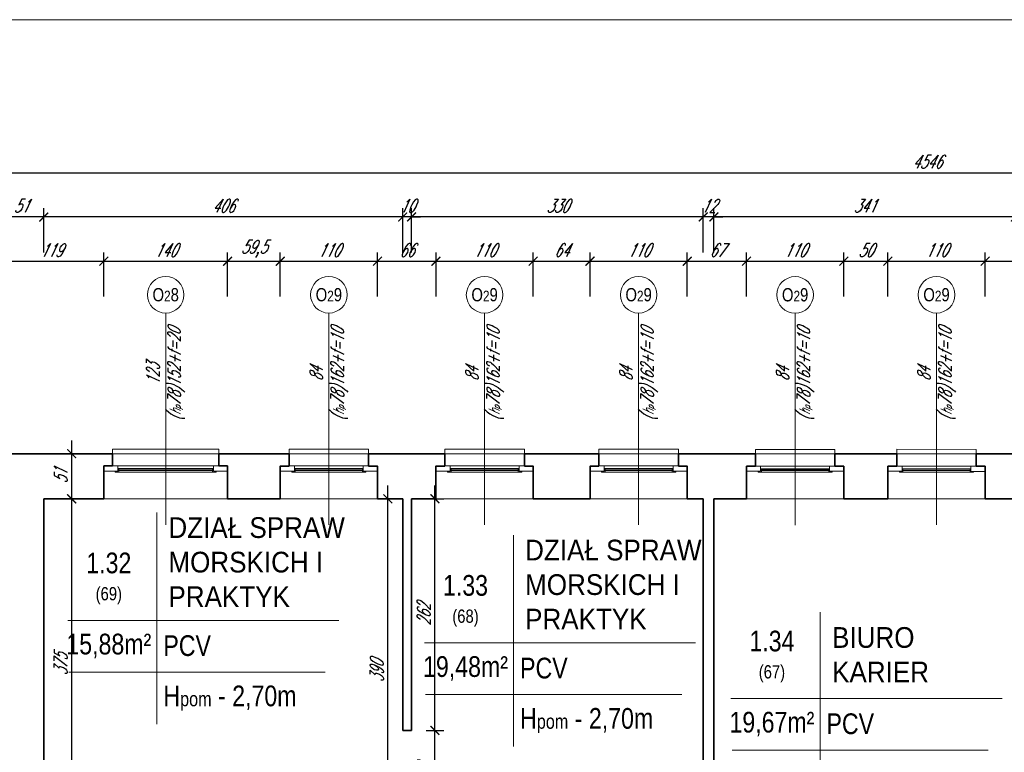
# Model space of a CAD drawing. Header units: millimetres. Extents: x 402 to 79005, y -7782 to 89952.
# Tile 174 of 256: x 24149 to 25262, y 32058 to 32886. Entities that reach past the tile are written whole.
import ezdxf

# ---------------------------------------------------------------- set-up
doc = ezdxf.new("R2010")
doc.units = ezdxf.units.MM
doc.header["$LTSCALE"] = 10
doc.linetypes.add('DASHED', pattern=[19.05, 12.7, -6.35])
doc.layers.get('0').update_dxf_attribs({"lineweight": 0})
doc.layers.get('Defpoints').update_dxf_attribs({"color": 253})
for name, color, linetype, lineweight in [('01 parter - ściany', 253, 'Continuous', 35), ('03-01_okna', 253, 'Continuous', 15), ('04-1_widok', 253, 'Continuous', 5), ('05-01_wymiary', 253, 'Continuous', 5), ('05-03_opis', 253, 'Continuous', 5)]:
    doc.layers.add(name, color=color, linetype=linetype, lineweight=lineweight)
doc.styles.add('ariel', font='ARIAL.TTF', dxfattribs={"width": 0.8})
doc.styles.add('ariel_wym', font='simplex.shx', dxfattribs={"width": 0.65, "oblique": 25})
doc.dimstyles.new('ariel 50', dxfattribs={"dimtxt": 15, "dimasz": 10, "dimexe": 10, "dimexo": 0, "dimgap": 5, "dimtad": 1, "dimdec": 1, "dimrnd": 0.5, "dimtxsty": 'ariel_wym', "dimblk": 'ARCHTICK', "dimcen": 2.5, "dimdle": 15, "dimazin": 0, "dimtfac": 1, "dimtdec": 1, "dimtix": 1, "dimtmove": 0, "dimatfit": 3, "dimldrblk": 'DOT', "dimfxl": 0, "dimarcsym": 0})
doc.dimstyles.new('ariel 50 wnętrze', dxfattribs={"dimtxt": 15, "dimasz": 10, "dimexe": 10, "dimexo": 0, "dimgap": 5, "dimtad": 1, "dimdec": 1, "dimrnd": 0.5, "dimtxsty": 'ariel_wym', "dimblk": 'ARCHTICK', "dimcen": 2.5, "dimdle": 15, "dimazin": 0, "dimtfac": 1, "dimtdec": 1, "dimtix": 1, "dimtmove": 0, "dimatfit": 3, "dimldrblk": 'DOT', "dimfxl": 0, "dimarcsym": 0})

# ---------------------------------------------------------------- blocks, each defined once
blk = doc.blocks.new('_ArchTick')
at = {"color": 0, "linetype": 'ByBlock', "const_width": 0.15}
blk.add_lwpolyline([(-0.5, -0.5), (0.5, 0.5)], dxfattribs=at)
blk = doc.blocks.new('*D1411')
at = {"layer": '05-01_wymiary', "color": 0, "lineweight": -2}
for p, q in [((24124.8, 32573.2), (24124.8, 32623.2)), ((24243.7, 32573.2), (24243.7, 32623.2)), ((24109.8, 32613.2), (24258.7, 32613.2))]:
    blk.add_line(p, q, dxfattribs=at)
at = {"layer": 'Defpoints', "color": 0}
for p in [(24243.7, 32613.2), (24124.8, 32395.5), (24243.7, 32344.6)]:
    blk.add_point(p, dxfattribs=at)
at = {"layer": '05-01_wymiary', "color": 0, "lineweight": -2, "xscale": 10, "yscale": 10, "zscale": 10, "rotation": 180}
blk.add_blockref('_ArchTick', (24124.8, 32613.2), dxfattribs=at)
at = {"layer": '05-01_wymiary', "color": 0, "lineweight": -2, "xscale": 10, "yscale": 10, "zscale": 10}
blk.add_blockref('_ArchTick', (24243.7, 32613.2), dxfattribs=at)
at = {"layer": '05-01_wymiary', "color": 0, "insert": (24184.3, 32625.7), "char_height": 15, "attachment_point": 5, "style": 'ariel_wym'}
blk.add_mtext('119', dxfattribs=at)
blk = doc.blocks.new('_Dot')
at = {"color": 0, "linetype": 'ByBlock', "lineweight": -2}
blk.add_line((-0.5, 0), (-1, 0), dxfattribs=at)
at = {"color": 0, "linetype": 'ByBlock', "const_width": 0.5}
blk.add_lwpolyline([(-0.25, 0, 1), (0.25, 0, 1)], format="xyb", close=True, dxfattribs=at)
blk = doc.blocks.new('*D1412')
at = {"layer": '05-01_wymiary', "color": 0, "lineweight": -2}
for p, q in [((24243.7, 32573.2), (24243.7, 32623.2)), ((24383.7, 32573.2), (24383.7, 32623.2)), ((24228.7, 32613.2), (24398.7, 32613.2))]:
    blk.add_line(p, q, dxfattribs=at)
at = {"layer": 'Defpoints', "color": 0}
for p in [(24383.7, 32613.2), (24243.7, 32344.6), (24383.7, 32344.6)]:
    blk.add_point(p, dxfattribs=at)
at = {"layer": '05-01_wymiary', "color": 0, "lineweight": -2, "xscale": 10, "yscale": 10, "zscale": 10, "rotation": 180}
blk.add_blockref('_ArchTick', (24243.7, 32613.2), dxfattribs=at)
at = {"layer": '05-01_wymiary', "color": 0, "lineweight": -2, "xscale": 10, "yscale": 10, "zscale": 10}
blk.add_blockref('_ArchTick', (24383.7, 32613.2), dxfattribs=at)
at = {"layer": '05-01_wymiary', "color": 0, "insert": (24313.7, 32625.7), "char_height": 15, "attachment_point": 5, "style": 'ariel_wym'}
blk.add_mtext('140', dxfattribs=at)
blk = doc.blocks.new('*D1413')
at = {"layer": '05-01_wymiary', "color": 0, "lineweight": -2}
for p, q in [((24383.7, 32573.2), (24383.7, 32623.2)), ((24443.3, 32573.2), (24443.3, 32623.2)), ((24368.7, 32613.2), (24458.3, 32613.2))]:
    blk.add_line(p, q, dxfattribs=at)
at = {"layer": 'Defpoints', "color": 0}
for p in [(24443.3, 32613.2), (24383.7, 32344.6), (24443.3, 32344.5)]:
    blk.add_point(p, dxfattribs=at)
at = {"layer": '05-01_wymiary', "color": 0, "lineweight": -2, "xscale": 10, "yscale": 10, "zscale": 10, "rotation": 180}
blk.add_blockref('_ArchTick', (24383.7, 32613.2), dxfattribs=at)
at = {"layer": '05-01_wymiary', "color": 0, "lineweight": -2, "xscale": 10, "yscale": 10, "zscale": 10}
blk.add_blockref('_ArchTick', (24443.3, 32613.2), dxfattribs=at)
at = {"layer": '05-01_wymiary', "color": 0, "insert": (24413.5, 32627.1), "char_height": 15, "attachment_point": 5, "style": 'ariel_wym'}
blk.add_mtext('59,5', dxfattribs=at)
blk = doc.blocks.new('*D1414')
at = {"layer": '05-01_wymiary', "color": 0, "lineweight": -2}
for p, q in [((24443.3, 32573.2), (24443.3, 32623.2)), ((24553.3, 32573.2), (24553.3, 32623.2)), ((24428.3, 32613.2), (24568.3, 32613.2))]:
    blk.add_line(p, q, dxfattribs=at)
at = {"layer": 'Defpoints', "color": 0}
for p in [(24553.3, 32613.2), (24443.3, 32344.5), (24553.3, 32344.5)]:
    blk.add_point(p, dxfattribs=at)
at = {"layer": '05-01_wymiary', "color": 0, "lineweight": -2, "xscale": 10, "yscale": 10, "zscale": 10, "rotation": 180}
blk.add_blockref('_ArchTick', (24443.3, 32613.2), dxfattribs=at)
at = {"layer": '05-01_wymiary', "color": 0, "lineweight": -2, "xscale": 10, "yscale": 10, "zscale": 10}
blk.add_blockref('_ArchTick', (24553.3, 32613.2), dxfattribs=at)
at = {"layer": '05-01_wymiary', "color": 0, "insert": (24498.3, 32625.7), "char_height": 15, "attachment_point": 5, "style": 'ariel_wym'}
blk.add_mtext('110', dxfattribs=at)
blk = doc.blocks.new('*D1415')
at = {"layer": '05-01_wymiary', "color": 0, "lineweight": -2}
for p, q in [((24553.3, 32573.2), (24553.3, 32623.2)), ((24619.5, 32573.2), (24619.5, 32623.2)), ((24538.3, 32613.2), (24634.5, 32613.2))]:
    blk.add_line(p, q, dxfattribs=at)
at = {"layer": 'Defpoints', "color": 0}
for p in [(24619.5, 32613.2), (24553.3, 32344.5), (24619.5, 32344.5)]:
    blk.add_point(p, dxfattribs=at)
at = {"layer": '05-01_wymiary', "color": 0, "lineweight": -2, "xscale": 10, "yscale": 10, "zscale": 10, "rotation": 180}
blk.add_blockref('_ArchTick', (24553.3, 32613.2), dxfattribs=at)
at = {"layer": '05-01_wymiary', "color": 0, "lineweight": -2, "xscale": 10, "yscale": 10, "zscale": 10}
blk.add_blockref('_ArchTick', (24619.5, 32613.2), dxfattribs=at)
at = {"layer": '05-01_wymiary', "color": 0, "insert": (24586.4, 32625.7), "char_height": 15, "attachment_point": 5, "style": 'ariel_wym'}
blk.add_mtext('66', dxfattribs=at)
blk = doc.blocks.new('*D1416')
at = {"layer": '05-01_wymiary', "color": 0, "lineweight": -2}
for p, q in [((24619.5, 32573.2), (24619.5, 32623.2)), ((24729.4, 32573.2), (24729.4, 32623.2)), ((24604.5, 32613.2), (24744.4, 32613.2))]:
    blk.add_line(p, q, dxfattribs=at)
at = {"layer": 'Defpoints', "color": 0}
for p in [(24729.4, 32613.2), (24619.5, 32344.5), (24729.4, 32344.5)]:
    blk.add_point(p, dxfattribs=at)
at = {"layer": '05-01_wymiary', "color": 0, "lineweight": -2, "xscale": 10, "yscale": 10, "zscale": 10, "rotation": 180}
blk.add_blockref('_ArchTick', (24619.5, 32613.2), dxfattribs=at)
at = {"layer": '05-01_wymiary', "color": 0, "lineweight": -2, "xscale": 10, "yscale": 10, "zscale": 10}
blk.add_blockref('_ArchTick', (24729.4, 32613.2), dxfattribs=at)
at = {"layer": '05-01_wymiary', "color": 0, "insert": (24674.4, 32625.7), "char_height": 15, "attachment_point": 5, "style": 'ariel_wym'}
blk.add_mtext('110', dxfattribs=at)
blk = doc.blocks.new('*D1417')
at = {"layer": '05-01_wymiary', "color": 0, "lineweight": -2}
for p, q in [((24729.4, 32573.2), (24729.4, 32623.2)), ((24793.7, 32573.2), (24793.7, 32623.2)), ((24714.4, 32613.2), (24808.7, 32613.2))]:
    blk.add_line(p, q, dxfattribs=at)
at = {"layer": 'Defpoints', "color": 0}
for p in [(24793.7, 32613.2), (24729.4, 32344.5), (24793.7, 32344.5)]:
    blk.add_point(p, dxfattribs=at)
at = {"layer": '05-01_wymiary', "color": 0, "lineweight": -2, "xscale": 10, "yscale": 10, "zscale": 10, "rotation": 180}
blk.add_blockref('_ArchTick', (24729.4, 32613.2), dxfattribs=at)
at = {"layer": '05-01_wymiary', "color": 0, "lineweight": -2, "xscale": 10, "yscale": 10, "zscale": 10}
blk.add_blockref('_ArchTick', (24793.7, 32613.2), dxfattribs=at)
at = {"layer": '05-01_wymiary', "color": 0, "insert": (24761.5, 32625.7), "char_height": 15, "attachment_point": 5, "style": 'ariel_wym'}
blk.add_mtext('64', dxfattribs=at)
blk = doc.blocks.new('*D1418')
at = {"layer": '05-01_wymiary', "color": 0, "lineweight": -2}
for p, q in [((24793.7, 32573.2), (24793.7, 32623.2)), ((24903.7, 32573.2), (24903.7, 32623.2)), ((24778.7, 32613.2), (24918.7, 32613.2))]:
    blk.add_line(p, q, dxfattribs=at)
at = {"layer": 'Defpoints', "color": 0}
for p in [(24903.7, 32613.2), (24793.7, 32344.5), (24903.7, 32344.5)]:
    blk.add_point(p, dxfattribs=at)
at = {"layer": '05-01_wymiary', "color": 0, "lineweight": -2, "xscale": 10, "yscale": 10, "zscale": 10, "rotation": 180}
blk.add_blockref('_ArchTick', (24793.7, 32613.2), dxfattribs=at)
at = {"layer": '05-01_wymiary', "color": 0, "lineweight": -2, "xscale": 10, "yscale": 10, "zscale": 10}
blk.add_blockref('_ArchTick', (24903.7, 32613.2), dxfattribs=at)
at = {"layer": '05-01_wymiary', "color": 0, "insert": (24848.7, 32625.7), "char_height": 15, "attachment_point": 5, "style": 'ariel_wym'}
blk.add_mtext('110', dxfattribs=at)
blk = doc.blocks.new('*D1419')
at = {"layer": '05-01_wymiary', "color": 0, "lineweight": -2}
for p, q in [((24903.7, 32573.2), (24903.7, 32623.2)), ((24970.7, 32573.2), (24970.7, 32623.2)), ((24888.7, 32613.2), (24985.7, 32613.2))]:
    blk.add_line(p, q, dxfattribs=at)
at = {"layer": 'Defpoints', "color": 0}
for p in [(24970.7, 32613.2), (24903.7, 32344.5), (24970.7, 32344.5)]:
    blk.add_point(p, dxfattribs=at)
at = {"layer": '05-01_wymiary', "color": 0, "lineweight": -2, "xscale": 10, "yscale": 10, "zscale": 10, "rotation": 180}
blk.add_blockref('_ArchTick', (24903.7, 32613.2), dxfattribs=at)
at = {"layer": '05-01_wymiary', "color": 0, "lineweight": -2, "xscale": 10, "yscale": 10, "zscale": 10}
blk.add_blockref('_ArchTick', (24970.7, 32613.2), dxfattribs=at)
at = {"layer": '05-01_wymiary', "color": 0, "insert": (24937.2, 32625.7), "char_height": 15, "attachment_point": 5, "style": 'ariel_wym'}
blk.add_mtext('67', dxfattribs=at)
blk = doc.blocks.new('*D1420')
at = {"layer": '05-01_wymiary', "color": 0, "lineweight": -2}
for p, q in [((24970.7, 32573.2), (24970.7, 32623.2)), ((25080.7, 32573.2), (25080.7, 32623.2)), ((24955.7, 32613.2), (25095.7, 32613.2))]:
    blk.add_line(p, q, dxfattribs=at)
at = {"layer": 'Defpoints', "color": 0}
for p in [(25080.7, 32613.2), (24970.7, 32344.5), (25080.7, 32344.4)]:
    blk.add_point(p, dxfattribs=at)
at = {"layer": '05-01_wymiary', "color": 0, "lineweight": -2, "xscale": 10, "yscale": 10, "zscale": 10, "rotation": 180}
blk.add_blockref('_ArchTick', (24970.7, 32613.2), dxfattribs=at)
at = {"layer": '05-01_wymiary', "color": 0, "lineweight": -2, "xscale": 10, "yscale": 10, "zscale": 10}
blk.add_blockref('_ArchTick', (25080.7, 32613.2), dxfattribs=at)
at = {"layer": '05-01_wymiary', "color": 0, "insert": (25025.7, 32625.7), "char_height": 15, "attachment_point": 5, "style": 'ariel_wym'}
blk.add_mtext('110', dxfattribs=at)
blk = doc.blocks.new('*D1421')
at = {"layer": '05-01_wymiary', "color": 0, "lineweight": -2}
for p, q in [((25080.7, 32573.2), (25080.7, 32623.2)), ((25130.6, 32573.2), (25130.6, 32623.2)), ((25065.7, 32613.2), (25145.6, 32613.2))]:
    blk.add_line(p, q, dxfattribs=at)
at = {"layer": 'Defpoints', "color": 0}
for p in [(25130.6, 32613.2), (25080.7, 32344.4), (25130.6, 32344.5)]:
    blk.add_point(p, dxfattribs=at)
at = {"layer": '05-01_wymiary', "color": 0, "lineweight": -2, "xscale": 10, "yscale": 10, "zscale": 10, "rotation": 180}
blk.add_blockref('_ArchTick', (25080.7, 32613.2), dxfattribs=at)
at = {"layer": '05-01_wymiary', "color": 0, "lineweight": -2, "xscale": 10, "yscale": 10, "zscale": 10}
blk.add_blockref('_ArchTick', (25130.6, 32613.2), dxfattribs=at)
at = {"layer": '05-01_wymiary', "color": 0, "insert": (25105.6, 32625.7), "char_height": 15, "attachment_point": 5, "style": 'ariel_wym'}
blk.add_mtext('50', dxfattribs=at)
blk = doc.blocks.new('*D1422')
at = {"layer": '05-01_wymiary', "color": 0, "lineweight": -2}
for p, q in [((25130.6, 32573.2), (25130.6, 32623.2)), ((25240.6, 32573.2), (25240.6, 32623.2)), ((25115.6, 32613.2), (25255.6, 32613.2))]:
    blk.add_line(p, q, dxfattribs=at)
at = {"layer": 'Defpoints', "color": 0}
for p in [(25240.6, 32613.2), (25130.6, 32344.5), (25240.6, 32344.4)]:
    blk.add_point(p, dxfattribs=at)
at = {"layer": '05-01_wymiary', "color": 0, "lineweight": -2, "xscale": 10, "yscale": 10, "zscale": 10, "rotation": 180}
blk.add_blockref('_ArchTick', (25130.6, 32613.2), dxfattribs=at)
at = {"layer": '05-01_wymiary', "color": 0, "lineweight": -2, "xscale": 10, "yscale": 10, "zscale": 10}
blk.add_blockref('_ArchTick', (25240.6, 32613.2), dxfattribs=at)
at = {"layer": '05-01_wymiary', "color": 0, "insert": (25185.6, 32625.7), "char_height": 15, "attachment_point": 5, "style": 'ariel_wym'}
blk.add_mtext('110', dxfattribs=at)
blk = doc.blocks.new('*D1423')
at = {"layer": '05-01_wymiary', "color": 0, "lineweight": -2}
for p, q in [((25240.6, 32573.2), (25240.6, 32623.2)), ((25323.7, 32573.2), (25323.7, 32623.2)), ((25225.6, 32613.2), (25338.7, 32613.2))]:
    blk.add_line(p, q, dxfattribs=at)
at = {"layer": 'Defpoints', "color": 0}
for p in [(25323.7, 32613.2), (25240.6, 32344.4), (25323.7, 32344.5)]:
    blk.add_point(p, dxfattribs=at)
at = {"layer": '05-01_wymiary', "color": 0, "lineweight": -2, "xscale": 10, "yscale": 10, "zscale": 10, "rotation": 180}
blk.add_blockref('_ArchTick', (25240.6, 32613.2), dxfattribs=at)
at = {"layer": '05-01_wymiary', "color": 0, "lineweight": -2, "xscale": 10, "yscale": 10, "zscale": 10}
blk.add_blockref('_ArchTick', (25323.7, 32613.2), dxfattribs=at)
at = {"layer": '05-01_wymiary', "color": 0, "insert": (25282.2, 32625.7), "char_height": 15, "attachment_point": 5, "style": 'ariel_wym'}
blk.add_mtext('83', dxfattribs=at)
blk = doc.blocks.new('*D1464')
at = {"layer": '05-01_wymiary', "color": 0, "lineweight": -2}
for p, q in [((24933.8, 32623.2), (24933.8, 32673.2)), ((25274.8, 32623.2), (25274.8, 32673.2)), ((25289.8, 32663.2), (24918.8, 32663.2))]:
    blk.add_line(p, q, dxfattribs=at)
at = {"layer": 'Defpoints', "color": 0}
for p in [(24933.8, 32663.2), (24933.8, 32344.5), (25274.8, 32344.5)]:
    blk.add_point(p, dxfattribs=at)
at = {"layer": '05-01_wymiary', "color": 0, "lineweight": -2, "xscale": 10, "yscale": 10, "zscale": 10, "rotation": 180}
blk.add_blockref('_ArchTick', (24933.8, 32663.2), dxfattribs=at)
at = {"layer": '05-01_wymiary', "color": 0, "lineweight": -2, "xscale": 10, "yscale": 10, "zscale": 10}
blk.add_blockref('_ArchTick', (25274.8, 32663.2), dxfattribs=at)
at = {"layer": '05-01_wymiary', "color": 0, "insert": (25104.3, 32675.7), "char_height": 15, "attachment_point": 5, "style": 'ariel_wym'}
blk.add_mtext('341', dxfattribs=at)
blk = doc.blocks.new('*D1465')
at = {"layer": '05-01_wymiary', "color": 0, "lineweight": -2}
for p, q in [((24921.8, 32623.2), (24921.8, 32673.2)), ((24933.8, 32623.2), (24933.8, 32673.2)), ((24921.8, 32663.2), (24911.8, 32663.2)), ((24933.8, 32663.2), (24921.8, 32663.2)), ((24933.8, 32663.2), (24943.8, 32663.2))]:
    blk.add_line(p, q, dxfattribs=at)
at = {"layer": 'Defpoints', "color": 0}
for p in [(24921.8, 32663.2), (24921.8, 32344.5), (24933.8, 32344.5)]:
    blk.add_point(p, dxfattribs=at)
at = {"layer": '05-01_wymiary', "color": 0, "lineweight": -2, "xscale": 10, "yscale": 10, "zscale": 10}
blk.add_blockref('_ArchTick', (24921.8, 32663.2), dxfattribs=at)
at = {"layer": '05-01_wymiary', "color": 0, "lineweight": -2, "xscale": 10, "yscale": 10, "zscale": 10, "rotation": 180}
blk.add_blockref('_ArchTick', (24933.8, 32663.2), dxfattribs=at)
at = {"layer": '05-01_wymiary', "color": 0, "insert": (24927.8, 32675.7), "char_height": 15, "attachment_point": 5, "style": 'ariel_wym'}
blk.add_mtext('12', dxfattribs=at)
blk = doc.blocks.new('*D1466')
at = {"layer": '05-01_wymiary', "color": 0, "lineweight": -2}
for p, q in [((24591.8, 32623.2), (24591.8, 32673.2)), ((24921.8, 32623.2), (24921.8, 32673.2)), ((24936.8, 32663.2), (24576.8, 32663.2))]:
    blk.add_line(p, q, dxfattribs=at)
at = {"layer": 'Defpoints', "color": 0}
for p in [(24591.8, 32663.2), (24591.8, 32344.5), (24921.8, 32344.5)]:
    blk.add_point(p, dxfattribs=at)
at = {"layer": '05-01_wymiary', "color": 0, "lineweight": -2, "xscale": 10, "yscale": 10, "zscale": 10, "rotation": 180}
blk.add_blockref('_ArchTick', (24591.8, 32663.2), dxfattribs=at)
at = {"layer": '05-01_wymiary', "color": 0, "lineweight": -2, "xscale": 10, "yscale": 10, "zscale": 10}
blk.add_blockref('_ArchTick', (24921.8, 32663.2), dxfattribs=at)
at = {"layer": '05-01_wymiary', "color": 0, "insert": (24756.8, 32675.7), "char_height": 15, "attachment_point": 5, "style": 'ariel_wym'}
blk.add_mtext('330', dxfattribs=at)
blk = doc.blocks.new('*D1467')
at = {"layer": '05-01_wymiary', "color": 0, "lineweight": -2}
for p, q in [((24581.8, 32623.2), (24581.8, 32673.2)), ((24591.8, 32623.2), (24591.8, 32673.2)), ((24581.8, 32663.2), (24571.8, 32663.2)), ((24591.8, 32663.2), (24581.8, 32663.2)), ((24591.8, 32663.2), (24601.8, 32663.2))]:
    blk.add_line(p, q, dxfattribs=at)
at = {"layer": 'Defpoints', "color": 0}
for p in [(24581.8, 32663.2), (24581.8, 32344.5), (24591.8, 32344.5)]:
    blk.add_point(p, dxfattribs=at)
at = {"layer": '05-01_wymiary', "color": 0, "lineweight": -2, "xscale": 10, "yscale": 10, "zscale": 10}
blk.add_blockref('_ArchTick', (24581.8, 32663.2), dxfattribs=at)
at = {"layer": '05-01_wymiary', "color": 0, "lineweight": -2, "xscale": 10, "yscale": 10, "zscale": 10, "rotation": 180}
blk.add_blockref('_ArchTick', (24591.8, 32663.2), dxfattribs=at)
at = {"layer": '05-01_wymiary', "color": 0, "insert": (24586.8, 32675.7), "char_height": 15, "attachment_point": 5, "style": 'ariel_wym'}
blk.add_mtext('10', dxfattribs=at)
blk = doc.blocks.new('*D1468')
at = {"layer": '05-01_wymiary', "color": 0, "lineweight": -2}
for p, q in [((24175.8, 32623.2), (24175.8, 32673.2)), ((24581.8, 32623.2), (24581.8, 32673.2)), ((24596.8, 32663.2), (24160.8, 32663.2))]:
    blk.add_line(p, q, dxfattribs=at)
at = {"layer": 'Defpoints', "color": 0}
for p in [(24175.8, 32663.2), (24175.8, 32344.5), (24581.8, 32344.5)]:
    blk.add_point(p, dxfattribs=at)
at = {"layer": '05-01_wymiary', "color": 0, "lineweight": -2, "xscale": 10, "yscale": 10, "zscale": 10, "rotation": 180}
blk.add_blockref('_ArchTick', (24175.8, 32663.2), dxfattribs=at)
at = {"layer": '05-01_wymiary', "color": 0, "lineweight": -2, "xscale": 10, "yscale": 10, "zscale": 10}
blk.add_blockref('_ArchTick', (24581.8, 32663.2), dxfattribs=at)
at = {"layer": '05-01_wymiary', "color": 0, "insert": (24378.8, 32675.7), "char_height": 15, "attachment_point": 5, "style": 'ariel_wym'}
blk.add_mtext('406', dxfattribs=at)
blk = doc.blocks.new('*D1469')
at = {"layer": '05-01_wymiary', "color": 0, "lineweight": -2}
for p, q in [((24124.8, 32623.2), (24124.8, 32673.2)), ((24175.8, 32623.2), (24175.8, 32673.2)), ((24190.8, 32663.2), (24109.8, 32663.2))]:
    blk.add_line(p, q, dxfattribs=at)
at = {"layer": 'Defpoints', "color": 0}
for p in [(24124.8, 32663.2), (24124.8, 32395.5), (24175.8, 32344.5)]:
    blk.add_point(p, dxfattribs=at)
at = {"layer": '05-01_wymiary', "color": 0, "lineweight": -2, "xscale": 10, "yscale": 10, "zscale": 10, "rotation": 180}
blk.add_blockref('_ArchTick', (24124.8, 32663.2), dxfattribs=at)
at = {"layer": '05-01_wymiary', "color": 0, "lineweight": -2, "xscale": 10, "yscale": 10, "zscale": 10}
blk.add_blockref('_ArchTick', (24175.8, 32663.2), dxfattribs=at)
at = {"layer": '05-01_wymiary', "color": 0, "insert": (24150.3, 32675.7), "char_height": 15, "attachment_point": 5, "style": 'ariel_wym'}
blk.add_mtext('51', dxfattribs=at)
blk = doc.blocks.new('*D1473')
at = {"layer": '05-01_wymiary', "color": 0, "lineweight": -2}
for p, q in [((22901.9, 32673.2), (22901.9, 32723.2)), ((27448.1, 32673.2), (27448.1, 32723.2)), ((22886.9, 32713.2), (27463.1, 32713.2))]:
    blk.add_line(p, q, dxfattribs=at)
at = {"layer": 'Defpoints', "color": 0}
for p in [(27448.1, 32713.2), (27448.1, 32262.5), (22901.9, 32249.5)]:
    blk.add_point(p, dxfattribs=at)
at = {"layer": '05-01_wymiary', "color": 0, "lineweight": -2, "xscale": 10, "yscale": 10, "zscale": 10, "rotation": 180}
blk.add_blockref('_ArchTick', (22901.9, 32713.2), dxfattribs=at)
at = {"layer": '05-01_wymiary', "color": 0, "lineweight": -2, "xscale": 10, "yscale": 10, "zscale": 10}
blk.add_blockref('_ArchTick', (27448.1, 32713.2), dxfattribs=at)
at = {"layer": '05-01_wymiary', "color": 0, "insert": (25175, 32725.7), "char_height": 15, "attachment_point": 5, "style": 'ariel_wym'}
blk.add_mtext('4546', dxfattribs=at)
blk = doc.blocks.new('*D1306')
at = {"layer": '05-01_wymiary', "color": 0, "lineweight": -2}
for p, q in [((24618.2, 31967.5), (24618.2, 32097.5)), ((24608.2, 32082.5), (24628.2, 32082.5)), ((24608.2, 31982.5), (24628.2, 31982.5))]:
    blk.add_line(p, q, dxfattribs=at)
at = {"layer": 'Defpoints', "color": 0}
for p in [(24591.8, 32082.5), (24618.2, 32082.5), (24591.8, 31982.5)]:
    blk.add_point(p, dxfattribs=at)
at = {"layer": '05-01_wymiary', "color": 0, "lineweight": -2, "xscale": 10, "yscale": 10, "zscale": 10}
for p, rotation in [((24618.2, 32082.5), 90), ((24618.2, 31982.5), 270)]:
    blk.add_blockref('_ArchTick', p, dxfattribs=dict(at, rotation=rotation))
at = {"layer": '05-01_wymiary', "color": 0, "insert": (24605.7, 32032.5), "char_height": 15, "attachment_point": 5, "rotation": 90, "style": 'ariel_wym'}
blk.add_mtext('100', dxfattribs=at)
blk = doc.blocks.new('*D1307')
at = {"layer": '05-01_wymiary', "color": 0, "lineweight": -2}
for p, q in [((24618.2, 32067.5), (24618.2, 32359.5)), ((24608.2, 32344.5), (24628.2, 32344.5)), ((24608.2, 32082.5), (24628.2, 32082.5))]:
    blk.add_line(p, q, dxfattribs=at)
at = {"layer": 'Defpoints', "color": 0}
for p in [(24591.8, 32344.5), (24618.2, 32344.5), (24591.8, 32082.5)]:
    blk.add_point(p, dxfattribs=at)
at = {"layer": '05-01_wymiary', "color": 0, "lineweight": -2, "xscale": 10, "yscale": 10, "zscale": 10}
for p, rotation in [((24618.2, 32344.5), 90), ((24618.2, 32082.5), 270)]:
    blk.add_blockref('_ArchTick', p, dxfattribs=dict(at, rotation=rotation))
at = {"layer": '05-01_wymiary', "color": 0, "insert": (24605.7, 32213.5), "char_height": 15, "attachment_point": 5, "rotation": 90, "style": 'ariel_wym'}
blk.add_mtext('262', dxfattribs=at)
blk = doc.blocks.new('*D1346')
at = {"layer": '05-01_wymiary', "color": 0, "lineweight": -2}
for p, q in [((24565, 31939.5), (24565, 32359.5)), ((24575, 32344.5), (24555, 32344.5)), ((24575, 31954.5), (24555, 31954.5))]:
    blk.add_line(p, q, dxfattribs=at)
at = {"layer": 'Defpoints', "color": 0}
for p in [(24565, 32344.5), (24581.8, 32344.5), (24581.8, 31954.5)]:
    blk.add_point(p, dxfattribs=at)
at = {"layer": '05-01_wymiary', "color": 0, "lineweight": -2, "xscale": 10, "yscale": 10, "zscale": 10}
for p, rotation in [((24565, 32344.5), 90), ((24565, 31954.5), 270)]:
    blk.add_blockref('_ArchTick', p, dxfattribs=dict(at, rotation=rotation))
at = {"layer": '05-01_wymiary', "color": 0, "insert": (24552.5, 32149.5), "char_height": 15, "attachment_point": 5, "rotation": 90, "style": 'ariel_wym'}
blk.add_mtext('390', dxfattribs=at)
blk = doc.blocks.new('*D1356')
at = {"layer": '05-01_wymiary', "color": 0, "lineweight": -2}
for p, q in [((24207.4, 31954.5), (24207.4, 32359.5)), ((24197.4, 32344.5), (24217.4, 32344.5)), ((24197.4, 31969.5), (24217.4, 31969.5))]:
    blk.add_line(p, q, dxfattribs=at)
at = {"layer": 'Defpoints', "color": 0}
for p in [(24175.8, 32344.5), (24207.4, 32344.5), (24175.8, 31969.5)]:
    blk.add_point(p, dxfattribs=at)
at = {"layer": '05-01_wymiary', "color": 0, "lineweight": -2, "xscale": 10, "yscale": 10, "zscale": 10}
for p, rotation in [((24207.4, 32344.5), 90), ((24207.4, 31969.5), 270)]:
    blk.add_blockref('_ArchTick', p, dxfattribs=dict(at, rotation=rotation))
at = {"layer": '05-01_wymiary', "color": 0, "insert": (24194.9, 32157), "char_height": 15, "attachment_point": 5, "rotation": 90, "style": 'ariel_wym'}
blk.add_mtext('375', dxfattribs=at)
blk = doc.blocks.new('*D1357')
at = {"layer": '05-01_wymiary', "color": 0, "lineweight": -2}
for p, q in [((24207.4, 32329.5), (24207.4, 32410.5)), ((24197.4, 32395.5), (24217.4, 32395.5)), ((24197.4, 32344.5), (24217.4, 32344.5))]:
    blk.add_line(p, q, dxfattribs=at)
at = {"layer": 'Defpoints', "color": 0}
for p in [(24189.3, 32395.5), (24207.4, 32395.5), (24175.8, 32344.5)]:
    blk.add_point(p, dxfattribs=at)
at = {"layer": '05-01_wymiary', "color": 0, "lineweight": -2, "xscale": 10, "yscale": 10, "zscale": 10}
for p, rotation in [((24207.4, 32395.5), 90), ((24207.4, 32344.5), 270)]:
    blk.add_blockref('_ArchTick', p, dxfattribs=dict(at, rotation=rotation))
at = {"layer": '05-01_wymiary', "color": 0, "insert": (24194.9, 32370), "char_height": 15, "attachment_point": 5, "rotation": 90, "style": 'ariel_wym'}
blk.add_mtext('51', dxfattribs=at)

msp = doc.modelspace()

# ---------------------------------------------------------------- linework, layer by layer
at = {"layer": '01 parter - ściany'}
for p, q in [((24253.71, 32395.5), (24124.83, 32395.5)), ((24253.71, 32395.65), (24253.71, 32381.65)), ((24373.73, 32395.65), (24373.73, 32381.63)), ((24453.27, 32395.51), (24373.73, 32395.51)), ((24453.27, 32395.51), (24453.27, 32381.57)), ((24543.27, 32395.51), (24543.27, 32381.49)), ((24629.43, 32395.5), (24543.27, 32395.5)), ((24629.43, 32395.5), (24629.43, 32381.57)), ((24719.43, 32395.51), (24719.43, 32381.49)), ((24803.66, 32395.5), (24719.43, 32395.5)), ((24803.66, 32395.51), (24803.66, 32381.57)), ((24893.66, 32395.51), (24893.66, 32381.49)), ((24980.69, 32395.5), (24893.66, 32395.5)), ((24980.69, 32395.51), (24980.69, 32381.57)), ((25140.6, 32395.5), (25070.69, 32395.5)), ((25070.69, 32395.5), (25070.69, 32381.49)), ((25140.6, 32395.51), (25140.6, 32381.57)), ((25230.6, 32395.51), (25230.6, 32381.49)), ((25333.73, 32395.5), (25230.6, 32395.5)), ((24243.74, 32344.63), (24243.74, 32381.65)), ((24253.71, 32381.65), (24243.74, 32381.65)), ((24383.71, 32381.65), (24373.73, 32381.65)), ((24383.74, 32344.63), (24383.73, 32381.63)), ((24383.74, 32344.63), (24383.73, 32381.63)), ((24443.3, 32344.47), (24443.3, 32381.58)), ((24453.27, 32381.57), (24443.3, 32381.57)), ((24553.25, 32381.51), (24543.27, 32381.51)), ((24553.28, 32344.49), (24553.27, 32381.49)), ((24553.28, 32344.49), (24553.27, 32381.49)), ((24619.46, 32344.47), (24619.46, 32381.57)), ((24629.43, 32381.57), (24619.46, 32381.57)), ((24729.4, 32381.51), (24719.43, 32381.51)), ((24729.43, 32344.49), (24729.43, 32381.49)), ((24729.43, 32344.49), (24729.43, 32381.49)), ((24793.69, 32344.47), (24793.69, 32381.57)), ((24803.66, 32381.57), (24793.69, 32381.57)), ((24903.63, 32381.51), (24893.66, 32381.51)), ((24903.67, 32344.49), (24903.66, 32381.49)), ((24903.67, 32344.49), (24903.66, 32381.49)), ((24970.71, 32344.47), (24970.71, 32381.57)), ((24980.69, 32381.57), (24970.71, 32381.57)), ((25080.66, 32381.51), (25070.69, 32381.51)), ((25080.69, 32344.49), (25080.69, 32381.49)), ((25080.69, 32344.49), (25080.69, 32381.49)), ((25130.63, 32344.47), (25130.63, 32381.57)), ((25140.6, 32381.57), (25130.63, 32381.57)), ((25240.57, 32381.51), (25230.6, 32381.51)), ((25240.6, 32344.49), (25240.6, 32381.49)), ((25240.6, 32344.49), (25240.6, 32381.49)), ((24243.74, 32344.5), (24175.83, 32344.5)), ((24175.83, 32344.5), (24175.83, 31969.5)), ((24443.3, 32344.47), (24383.74, 32344.63)), ((24581.83, 32344.5), (24553.28, 32344.5)), ((24581.83, 32082.5), (24581.83, 32344.5)), ((24619.46, 32344.5), (24591.83, 32344.5)), ((24591.83, 32344.5), (24591.83, 32082.5)), ((24793.69, 32344.5), (24729.43, 32344.5)), ((24921.83, 32344.5), (24903.67, 32344.5)), ((24921.83, 32344.5), (24921.83, 31918.37)), ((24970.71, 32344.5), (24933.83, 32344.5)), ((24933.83, 32344.5), (24933.83, 31918.37)), ((25130.63, 32344.5), (25080.69, 32344.5)), ((25274.83, 32344.5), (25240.6, 32344.5)), ((24591.83, 32082.5), (24581.83, 32082.5))]:
    msp.add_line(p, q, dxfattribs=at)
at = {"layer": '03-01_okna', "linetype": 'Continuous', "lineweight": 0}
for p, q in [((24253.71, 32395.5), (24253.71, 32400.5)), ((24373.77, 32400.5), (24253.71, 32400.5)), ((24373.77, 32395.5), (24373.77, 32400.5)), ((24453.28, 32395.5), (24453.28, 32400.5)), ((24543.31, 32400.5), (24453.28, 32400.5)), ((24543.31, 32395.5), (24543.31, 32400.5)), ((24629.43, 32395.5), (24629.43, 32400.5)), ((24719.46, 32400.5), (24629.43, 32400.5)), ((24719.46, 32395.5), (24719.46, 32400.5)), ((24803.66, 32395.5), (24803.66, 32400.5)), ((24893.69, 32400.5), (24803.66, 32400.5)), ((24893.69, 32395.5), (24893.69, 32400.5)), ((24980.69, 32395.42), (24980.69, 32400.42)), ((25070.72, 32400.42), (24980.69, 32400.42)), ((25070.72, 32395.42), (25070.72, 32400.42)), ((25140.6, 32395.5), (25140.6, 32400.5)), ((25230.63, 32400.36), (25140.6, 32400.5)), ((25230.63, 32395.36), (25230.63, 32400.36)), ((24259.74, 32381.65), (24367.74, 32381.65)), ((24367.74, 32378.65), (24259.74, 32378.65)), ((24260.74, 32374.65), (24260.74, 32378.65)), ((24366.74, 32377.15), (24260.74, 32377.15)), ((24366.74, 32376.65), (24260.74, 32376.65)), ((24366.74, 32374.65), (24366.74, 32378.65)), ((24459.3, 32381.65), (24537.27, 32381.65)), ((24537.27, 32378.65), (24459.3, 32378.65)), ((24460.3, 32374.65), (24460.3, 32378.65)), ((24536.27, 32377.15), (24460.3, 32377.15)), ((24536.27, 32376.65), (24460.3, 32376.65)), ((24536.27, 32374.65), (24536.27, 32378.65)), ((24635.46, 32381.65), (24713.43, 32381.65)), ((24713.43, 32378.65), (24635.46, 32378.65)), ((24636.46, 32374.65), (24636.46, 32378.65)), ((24712.43, 32377.15), (24636.46, 32377.15)), ((24712.43, 32376.65), (24636.46, 32376.65)), ((24712.43, 32374.65), (24712.43, 32378.65)), ((24809.69, 32381.65), (24887.66, 32381.65)), ((24887.66, 32378.65), (24809.69, 32378.65)), ((24810.69, 32374.65), (24810.69, 32378.65)), ((24886.66, 32377.15), (24810.69, 32377.15)), ((24886.66, 32376.65), (24810.69, 32376.65)), ((24886.66, 32374.65), (24886.66, 32378.65)), ((24986.71, 32381.57), (25064.69, 32381.57)), ((25064.69, 32378.57), (24986.71, 32378.57)), ((24987.71, 32374.57), (24987.71, 32378.57)), ((25063.69, 32377.07), (24987.71, 32377.07)), ((25063.69, 32376.57), (24987.71, 32376.57)), ((25063.69, 32374.57), (25063.69, 32378.57)), ((25146.63, 32381.57), (25224.6, 32381.51)), ((25224.6, 32378.51), (25146.63, 32378.57)), ((25147.63, 32374.57), (25147.63, 32378.57)), ((25223.6, 32377.01), (25147.63, 32377.07)), ((25223.6, 32376.51), (25147.63, 32376.57)), ((25223.6, 32374.51), (25223.6, 32378.51))]:
    msp.add_line(p, q, dxfattribs=at)
at = {"layer": '03-01_okna', "linetype": 'DASHED'}
for p, q in [((24373.77, 32395.5), (24253.71, 32395.5)), ((24543.31, 32395.5), (24453.28, 32395.5)), ((24719.46, 32395.5), (24629.43, 32395.5)), ((24893.69, 32395.5), (24803.66, 32395.5)), ((25070.72, 32395.42), (24980.69, 32395.42)), ((25230.63, 32395.36), (25140.6, 32395.5))]:
    msp.add_line(p, q, dxfattribs=at)
at = {"layer": '03-01_okna', "linetype": 'Continuous', "lineweight": 0}
for points in [[(24243.74, 32375.65), (24259.74, 32375.65), (24259.74, 32381.65), (24243.74, 32381.65)], [(24367.74, 32375.65), (24383.74, 32375.65), (24383.74, 32381.65), (24367.74, 32381.65)], [(24443.3, 32375.65), (24459.3, 32375.65), (24459.3, 32381.65), (24443.3, 32381.65)], [(24537.27, 32375.65), (24553.27, 32375.65), (24553.27, 32381.65), (24537.27, 32381.65)], [(24619.46, 32375.65), (24635.46, 32375.65), (24635.46, 32381.65), (24619.46, 32381.65)], [(24713.43, 32375.65), (24729.43, 32375.65), (24729.43, 32381.65), (24713.43, 32381.65)], [(24793.69, 32375.65), (24809.69, 32375.65), (24809.69, 32381.65), (24793.69, 32381.65)], [(24887.66, 32375.65), (24903.66, 32375.65), (24903.66, 32381.65), (24887.66, 32381.65)], [(24970.71, 32375.57), (24986.71, 32375.57), (24986.71, 32381.57), (24970.71, 32381.57)], [(25064.69, 32375.57), (25080.69, 32375.57), (25080.69, 32381.57), (25064.69, 32381.57)], [(25130.63, 32375.57), (25146.63, 32375.57), (25146.63, 32381.57), (25130.63, 32381.57)], [(25224.6, 32375.51), (25240.6, 32375.51), (25240.6, 32381.51), (25224.6, 32381.51)]]:
    msp.add_lwpolyline(points, close=True, dxfattribs=at)
for points in [[(24370.74, 32375.65), (24370.74, 32374.65), (24256.74, 32374.65), (24256.74, 32375.65)], [(24540.27, 32375.65), (24540.27, 32374.65), (24456.3, 32374.65), (24456.3, 32375.65)], [(24716.43, 32375.65), (24716.43, 32374.65), (24632.46, 32374.65), (24632.46, 32375.65)], [(24890.66, 32375.65), (24890.66, 32374.65), (24806.69, 32374.65), (24806.69, 32375.65)], [(25067.69, 32375.57), (25067.69, 32374.57), (24983.71, 32374.57), (24983.71, 32375.57)], [(25227.6, 32375.51), (25227.6, 32374.51), (25143.63, 32374.57), (25143.63, 32375.57)]]:
    msp.add_lwpolyline(points, dxfattribs=at)
at = {"layer": '04-1_widok'}
for p, q in [((22857.34, 32886.31), (25673.26, 32886.31)), ((24243.71, 32344.5), (24383.74, 32344.5)), ((24443.27, 32344.5), (24553.27, 32344.5)), ((24619.42, 32344.5), (24729.43, 32344.5)), ((24793.66, 32344.5), (24903.66, 32344.5)), ((24970.68, 32344.42), (25080.69, 32344.42)), ((25130.6, 32344.5), (25240.6, 32344.36))]:
    msp.add_line(p, q, dxfattribs=at)
at = {"layer": '05-03_opis', "lineweight": 0}
for p, q in [((24313.74, 32314.89), (24313.74, 32554.52)), ((24498.29, 32314.89), (24498.29, 32554.52)), ((24674.44, 32314.89), (24674.44, 32554.52)), ((24848.68, 32314.89), (24848.68, 32554.52)), ((25025.7, 32314.81), (25025.7, 32554.44)), ((25185.62, 32314.89), (25185.62, 32554.52))]:
    msp.add_line(p, q, dxfattribs=at)
at = {"layer": '05-03_opis'}
for p, q in [((24303.84, 32328.88), (24303.84, 32089.67)), ((24707.32, 32303.46), (24707.32, 32064.24)), ((25053.91, 32216.34), (25053.91, 32001.32)), ((24202.85, 32206.93), (24509.72, 32206.93)), ((24606.32, 32181.51), (24913.19, 32181.51)), ((24204.3, 32148.58), (24494.01, 32148.58)), ((24607.77, 32123.15), (24897.49, 32123.15)), ((24952.92, 32118.58), (25259.79, 32118.58)), ((24954.37, 32060.22), (25244.08, 32060.22))]:
    msp.add_line(p, q, dxfattribs=at)
at = {"layer": '05-03_opis', "lineweight": 0}
for centre in [(24313.74, 32575.21), (24498.29, 32575.21), (24674.44, 32575.21), (24848.68, 32575.21), (25025.7, 32575.13), (25185.62, 32575.21)]:
    msp.add_circle(centre, 20.69, dxfattribs=at)

# ---------------------------------------------------------------- texts
at = {"layer": '05-03_opis', "lineweight": 0, "char_height": 15, "width": 75.1935, "attachment_point": 5, "style": 'ariel'}
for s, insert in [('O{\\H0.8x;2}8', (24313.74, 32575.21)), ('O{\\H0.8x;2}9', (24498.29, 32575.21)), ('O{\\H0.8x;2}9', (24674.44, 32575.21)), ('O{\\H0.8x;2}9', (24848.68, 32575.21)), ('O{\\H0.8x;2}9', (25025.7, 32575.13)), ('O{\\H0.8x;2}9', (25185.62, 32575.21))]:
    msp.add_mtext(s, dxfattribs=dict(at, insert=insert))
at = {"layer": '05-03_opis', "lineweight": 0, "char_height": 14.4, "width": 62.6613, "attachment_point": 5, "rotation": 90, "style": 'ariel_wym'}
for s, insert in [('123\\P({\\H0.8333x;h\\H0.6x;p}78)152+f=20', (24313.74, 32485.52)), ('84\\P({\\H0.8333x;h\\H0.6x;p}78)162+f=10', (24498.29, 32485.52)), ('84\\P({\\H0.8333x;h\\H0.6x;p}78)162+f=10', (24674.44, 32485.52)), ('84\\P({\\H0.8333x;h\\H0.6x;p}78)162+f=10', (24848.68, 32485.52)), ('84\\P({\\H0.8333x;h\\H0.6x;p}78)162+f=10', (25025.7, 32485.44)), ('84\\P({\\H0.8333x;h\\H0.6x;p}78)162+f=10', (25185.62, 32485.52))]:
    msp.add_mtext(s, dxfattribs=dict(at, insert=insert))
at = {"layer": '05-03_opis', "style": 'ariel'}
for s, insert, char_height, width, attachment_point in [('{\\fArial|b0|i0|c238|p34;\\W0.9;DZIAŁ SPRAW MORSKICH I\\PPRAKTYK}', (24316.79, 32272.88), 23.4234, 356.6375, 4), ('{\\fArial|b0|i0|c238|p34;\\W0.9;DZIAŁ SPRAW MORSKICH I\\PPRAKTYK}', (24720.26, 32247.46), 23.4234, 356.6375, 4), ('{\\fArial|b0|i0|c238|p34;1.32\\P\\H0.6404x;(69)}', (24249.39, 32254.44), 23.4234, 108.9126, 5), ('{\\fArial|b0|i0|c238|p34;1.33\\P\\H0.6404x;(68)}', (24652.86, 32229.01), 23.4234, 108.9126, 5), ('{\\fArial|b0|i0|c238|p34;\\W0.9;BIURO \\PKARIER}', (25067.49, 32168.14), 23.4234, 356.6375, 4), ('{\\fArial|b0|i0|c238|p34;15,88m²}', (24249.39, 32178.03), 23.4234, 108.9126, 5), (' PCV', (24303.84, 32178.3), 23.423, 322.789, 4), ('{\\fArial|b0|i0|c238|p34;1.34\\P\\H0.6404x;(67)}', (24999.46, 32166.08), 23.4234, 108.9126, 5), ('{\\fArial|b0|i0|c238|p34;19,48m²}', (24652.86, 32152.61), 23.4234, 108.9126, 5), (' PCV', (24707.32, 32152.88), 23.423, 322.789, 4), ('{\\fArial|b0|i0|c238|p34; H\\H0.7x;pom\\H1.429x; - 2,70m}', (24303.84, 32119.12), 23.4234, 322.789, 4), ('{\\fArial|b0|i0|c238|p34; H\\H0.7x;pom\\H1.429x; - 2,70m}', (24707.32, 32093.7), 23.4234, 322.789, 4), ('{\\fArial|b0|i0|c238|p34;19,67m²}', (24999.46, 32089.68), 23.4234, 108.9126, 5), (' PCV', (25053.91, 32089.95), 23.423, 322.789, 4)]:
    msp.add_mtext(s, dxfattribs=dict(at, insert=insert, char_height=char_height, width=width, attachment_point=attachment_point))

# ---------------------------------------------------------------- dimensions: what is measured, and where the dimension line sits
at = {"layer": '05-01_wymiary'}
for base, p1, p2, picture, middle in [((27448.11, 32713.15), (22901.87, 32249.5), (27448.11, 32262.5), '*D1473', (25174.99, 32725.65)), ((24243.74, 32613.15), (24124.83, 32395.5), (24243.74, 32344.63), '*D1411', (24184.29, 32625.65))]:
    dim = msp.add_linear_dim(base=base, p1=p1, p2=p2, dimstyle='ariel 50', dxfattribs=at)
    dim.commit()
    dim.dimension.update_dxf_attribs({"geometry": picture, "text_midpoint": middle})
for base, p1, p2, picture, middle in [((24124.83, 32663.15), (24175.83, 32344.5), (24124.83, 32395.5), '*D1469', (24150.33, 32675.65)), ((24175.83, 32663.15), (24581.83, 32344.5), (24175.83, 32344.5), '*D1468', (24378.83, 32675.65)), ((24581.83, 32663.15), (24591.83, 32344.5), (24581.83, 32344.5), '*D1467', (24586.83, 32675.65)), ((24591.83, 32663.15), (24921.83, 32344.5), (24591.83, 32344.5), '*D1466', (24756.83, 32675.65)), ((24921.83, 32663.15), (24933.83, 32344.5), (24921.83, 32344.5), '*D1465', (24927.83, 32675.65)), ((24933.83, 32663.15), (25274.83, 32344.5), (24933.83, 32344.5), '*D1464', (25104.33, 32675.65)), ((24383.74, 32613.15), (24243.74, 32344.63), (24383.74, 32344.63), '*D1412', (24313.74, 32625.65)), ((24443.27, 32613.15), (24383.74, 32344.63), (24443.27, 32344.5), '*D1413', (24413.5, 32627.08)), ((24553.27, 32613.15), (24443.27, 32344.5), (24553.27, 32344.5), '*D1414', (24498.27, 32625.65)), ((24619.46, 32613.15), (24553.27, 32344.5), (24619.46, 32344.47), '*D1415', (24586.37, 32625.65)), ((24729.43, 32613.15), (24619.46, 32344.47), (24729.43, 32344.5), '*D1416', (24674.44, 32625.65)), ((24793.66, 32613.15), (24729.43, 32344.5), (24793.66, 32344.5), '*D1417', (24761.54, 32625.65)), ((24903.67, 32613.15), (24793.66, 32344.5), (24903.67, 32344.49), '*D1418', (24848.66, 32625.65)), ((24970.71, 32613.15), (24903.67, 32344.49), (24970.71, 32344.47), '*D1419', (24937.19, 32625.65)), ((25080.69, 32613.15), (24970.71, 32344.47), (25080.69, 32344.42), '*D1420', (25025.7, 32625.65)), ((25130.6, 32613.15), (25080.69, 32344.42), (25130.6, 32344.5), '*D1421', (25105.64, 32625.65)), ((25240.6, 32613.15), (25130.6, 32344.5), (25240.6, 32344.36), '*D1422', (25185.6, 32625.65)), ((25323.73, 32613.15), (25240.6, 32344.36), (25323.73, 32344.5), '*D1423', (25282.17, 32625.65))]:
    dim = msp.add_linear_dim(base=base, p1=p1, p2=p2, dimstyle='ariel 50', override={"dimtmove": 1}, dxfattribs=at)
    dim.commit()
    dim.dimension.update_dxf_attribs({"geometry": picture, "text_midpoint": middle})
for base, p1, p2, picture, middle in [((24207.37, 32395.5), (24175.83, 32344.5), (24189.27, 32395.5), '*D1357', (24194.87, 32370)), ((24564.98, 32344.5), (24581.83, 31954.5), (24581.83, 32344.5), '*D1346', (24552.48, 32149.5)), ((24618.17, 32344.5), (24591.83, 32082.5), (24591.83, 32344.5), '*D1307', (24605.67, 32213.5)), ((24618.17, 32082.5), (24591.83, 31982.5), (24591.83, 32082.5), '*D1306', (24605.67, 32032.5))]:
    dim = msp.add_linear_dim(base=base, p1=p1, p2=p2, angle=90, dimstyle='ariel 50 wnętrze', override={"dimtmove": 1}, dxfattribs=at)
    dim.commit()
    dim.dimension.update_dxf_attribs({"geometry": picture, "text_midpoint": middle})
dim = msp.add_linear_dim(base=(24207.37, 32344.5), p1=(24175.83, 31969.5), p2=(24175.83, 32344.5), angle=90, dimstyle='ariel 50 wnętrze', dxfattribs=at)
dim.commit()
dim.dimension.update_dxf_attribs({"geometry": '*D1356', "text_midpoint": (24194.87, 32157)})

doc.saveas('drawing.dxf')
